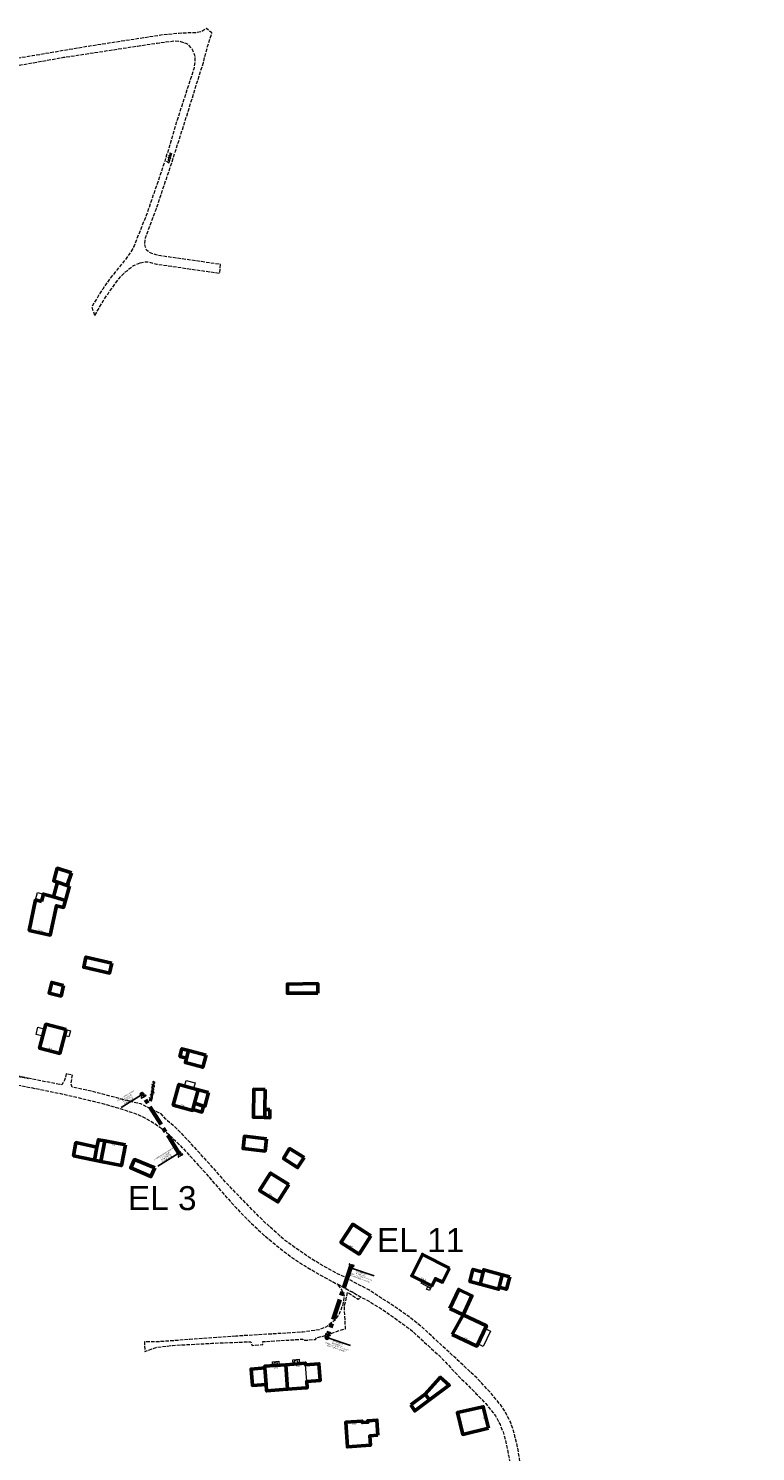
# Model space of a CAD drawing. Header units: metres. Extents: x 6535164 to 6537212, y 5563307 to 5565590.
# Tile 6 of 24: x 6536372 to 6536675, y 5563845 to 5564439. Entities that reach past the tile are written whole.
import ezdxf
from ezdxf.enums import TextEntityAlignment as Align

# ---------------------------------------------------------------- set-up
doc = ezdxf.new("R2010")
doc.units = ezdxf.units.M
doc.linetypes.add('1.5_0.5', pattern=[2, 1.5, -0.5])
doc.linetypes.add('CENTER', pattern=[2, 1.25, -0.25, 0.25, -0.25])
for name, color, linetype in [('994-Nazwa ulicy', 7, 'Continuous'), ('C-DROGI-SYTUACJA', 7, 'Continuous'), ('C-DROGI-SYTUACJA-ETYKIETY', 10, 'Continuous'), ('jezdnia (powierzchnia)', 7, 'Continuous')]:
    doc.layers.add(name, color=color, linetype=linetype)
doc.layers.add('EGB', color=7, linetype='Continuous', lineweight=20, true_color=0x000000)
doc.layers.add('EGB_O', color=7, linetype='Continuous', lineweight=20, true_color=0x000000)
doc.styles.add('EGiB', font='txt', dxfattribs={"width": 0.9})
doc.styles.get("Standard").update_dxf_attribs({"font": 'simplex.shx'})

# ---------------------------------------------------------------- blocks, each defined once
blk = doc.blocks.new('AeccTickCircle')
blk.add_circle((0, 0), 1)
blk = doc.blocks.new('kilometraz')
at = {"linetype": 'ByBlock', "lineweight": -2}
blk.add_hatch(color=0, dxfattribs=at).paths.add_polyline_path([(0, -0.5, 0.414214), (0.5, 0, 0.414214), (0, 0.5)])
at = {"color": 0, "linetype": 'ByBlock', "lineweight": -2}
blk.add_line((0, 0.5), (0, -0.5), dxfattribs=at)
blk.add_circle((0, 0), 0.5, dxfattribs=at)
blk = doc.blocks.new('AeccTickLine')
blk.add_line((0, -0.5), (0, 0.5))
blk = doc.blocks.new('EGAD')
at = {"layer": 'EGB_O', "color": 0, "style": 'EGiB', "width": 0.9}
blk.add_attdef('NRA', text='', height=2, dxfattribs=at).set_placement((0, 0), align=Align.MIDDLE_CENTER)
blk = doc.blocks.new('*U87')
at = {"layer": 'C-DROGI-SYTUACJA', "color": 10, "linetype": 'CENTER', "lineweight": 60, "ltscale": 7}
blk.add_line((6536506.12, 5563921.66), (6536496.24, 5563892.55), dxfattribs=at)
at = {"layer": 'C-DROGI-SYTUACJA', "color": 1, "linetype": 'Continuous', "lineweight": -3}
for p, q in [((6536506.03, 5563921.57), (6536506.21, 5563921.75)), ((6536506.03, 5563921.75), (6536506.21, 5563921.57)), ((6536506.03, 5563921.57), (6536506.21, 5563921.75)), ((6536506.03, 5563921.75), (6536506.21, 5563921.57)), ((6536496.15, 5563892.46), (6536496.33, 5563892.64)), ((6536496.15, 5563892.64), (6536496.33, 5563892.46))]:
    blk.add_line(p, q, dxfattribs=at)
for centre in [(6536506.12, 5563921.66), (6536506.12, 5563921.66), (6536496.24, 5563892.55)]:
    blk.add_circle(centre, 0.0625, dxfattribs=at)
blk = doc.blocks.new('*U86')
at = {"layer": 'C-DROGI-SYTUACJA-ETYKIETY', "color": 10, "linetype": 'Continuous', "lineweight": -3}
for p, q in [((6536506.42, 5563921.56), (6536515.89, 5563918.35)), ((6536496.54, 5563892.45), (6536506.01, 5563889.24))]:
    blk.add_line(p, q, dxfattribs=at)
at = {"layer": 'C-DROGI-SYTUACJA-ETYKIETY', "color": 10, "linetype": 'Continuous', "lineweight": -3, "ltscale": 5, "xscale": 0.75, "yscale": 0.75, "zscale": 0.75, "rotation": 251.2526711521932}
for p in [(6536506.12, 5563921.66), (6536496.24, 5563892.55)]:
    blk.add_blockref('AeccTickCircle', p, dxfattribs=at)
at = {"layer": 'C-DROGI-SYTUACJA-ETYKIETY', "color": 7, "linetype": 'Continuous', "lineweight": -3, "char_height": 0.5, "attachment_point": 8, "rotation": 161.25265}
for s, insert in [('{\\fArial|b0|i0|c0|p2;POCZĄTEK OPRACOWANIA \\PLinia trasowania EL 11: 0+000.00\\P\\fArial|b0|i0|c0|p34;Y=5563921.66\\PX=6536506.12}', (6536510.76, 5563919.76)), ('{\\fArial|b0|i0|c0|p2;KONIEC OPRACOWANIA \\PLinia trasowania EL 11: 0+030.74\\P\\fArial|b0|i0|c0|p34;Y=5563892.55\\PX=6536496.24}', (6536500.88, 5563890.65))]:
    blk.add_mtext(s, dxfattribs=dict(at, insert=insert))
blk = doc.blocks.new('*U89')
at = {"layer": 'C-DROGI-SYTUACJA-ETYKIETY', "color": 10, "linetype": 'Continuous', "lineweight": 30, "char_height": 0.5, "attachment_point": 8, "rotation": 341.25267, "bg_fill": 3, "box_fill_scale": 1.3125, "bg_fill_color": 256, "bg_fill_true_color": 13158600, "bg_fill_transparency": 0}
for s, insert, width in [('0+000', (6536506.41, 5563922.52), 1.9184), ('0+031', (6536496.53, 5563893.41), 1.8226)]:
    blk.add_mtext(s, dxfattribs=dict(at, insert=insert, width=width))
at = {"layer": 'C-DROGI-SYTUACJA-ETYKIETY', "color": 10, "linetype": 'Continuous', "lineweight": 15, "ltscale": 5, "xscale": 0.4999999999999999, "yscale": 0.4999999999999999, "zscale": 0.4999999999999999, "rotation": 251.2526711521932}
for p in [(6536506.12, 5563921.66), (6536496.24, 5563892.55)]:
    blk.add_blockref('kilometraz', p, dxfattribs=at)
blk = doc.blocks.new('*U88')
at = {"layer": 'C-DROGI-SYTUACJA-ETYKIETY', "color": 10, "linetype": 'Continuous', "lineweight": 60, "ltscale": 5, "xscale": 0.375, "yscale": 0.375, "zscale": 0.375, "rotation": 251.2526711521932}
blk.add_blockref('AeccTickLine', (6536499.69, 5563902.72), dxfattribs=at)

msp = doc.modelspace()

# ---------------------------------------------------------------- linework, layer by layer
at = {"layer": 'C-DROGI-SYTUACJA', "color": 1, "linetype": 'Continuous', "lineweight": -3}
for p, q in [((6536418.906, 5563994.022), (6536419.083, 5563994.198)), ((6536418.906, 5563994.198), (6536419.083, 5563994.022)), ((6536434.302, 5563969.492), (6536434.478, 5563969.668)), ((6536434.302, 5563969.668), (6536434.478, 5563969.492)), ((6536434.302, 5563969.492), (6536434.478, 5563969.668)), ((6536434.302, 5563969.668), (6536434.478, 5563969.492))]:
    msp.add_line(p, q, dxfattribs=at)
at = {"layer": 'C-DROGI-SYTUACJA', "color": 10, "linetype": 'CENTER', "lineweight": 60, "ltscale": 7}
msp.add_line((6536434.39, 5563969.58), (6536418.994, 5563994.11), dxfattribs=at)
at = {"layer": 'C-DROGI-SYTUACJA', "color": 1, "linetype": 'Continuous', "lineweight": -3}
for centre in [(6536418.994, 5563994.11), (6536434.39, 5563969.58), (6536434.39, 5563969.58)]:
    msp.add_circle(centre, 0.0625, dxfattribs=at)
at = {"layer": 'C-DROGI-SYTUACJA-ETYKIETY', "color": 10, "linetype": 'Continuous', "lineweight": -3}
for p, q in [((6536418.729, 5563993.944), (6536410.26, 5563988.628)), ((6536434.125, 5563969.414), (6536425.655, 5563964.098))]:
    msp.add_line(p, q, dxfattribs=at)
at = {"layer": 'EGB', "color": 18, "lineweight": 50, "true_color": 0x000000}
for points in [[(6536389.51, 5564086.53), (6536383.57, 5564088.48), (6536382.1, 5564083.16), (6536383.73, 5564082.63), (6536387.8, 5564081.3)], [(6536388.68, 5564081.01), (6536387.8, 5564081.3), (6536383.73, 5564082.63), (6536382, 5564076.5), (6536387.05, 5564075.06)], [(6536377.02, 5564074.57), (6536374.56, 5564075.21), (6536371.9, 5564062.5), (6536380.64, 5564060.53), (6536383.23, 5564072.78), (6536386.25, 5564072.14), (6536387.05, 5564075.06), (6536382, 5564076.5), (6536377.83, 5564077.69)], [(6536406.37, 5564048.9), (6536395.57, 5564051.35), (6536394.63, 5564047.13), (6536405.44, 5564044.67)], [(6536386.18, 5564039.58), (6536381.33, 5564040.78), (6536380.19, 5564036.36), (6536385.18, 5564035.11)], [(6536492.38, 5564036.37), (6536492.36, 5564040.29), (6536479.72, 5564040.12), (6536479.68, 5564036.29)], [(6536387.34, 5564021.08), (6536378.86, 5564023.33), (6536376.21, 5564013.29), (6536384.65, 5564011.15)], [(6536438.44, 5564012.36), (6536435.68, 5564013.08), (6536434.85, 5564009.9), (6536437.61, 5564009.17)], [(6536445.82, 5564010.43), (6536438.44, 5564012.36), (6536437.61, 5564009.17), (6536437.13, 5564007.32), (6536444.37, 5564005.39)], [(6536442.5, 5563996), (6536434.37, 5563998.22), (6536432, 5563989.6), (6536440.08, 5563987.38), (6536440.22, 5563987.82), (6536440.92, 5563990.34)], [(6536446.73, 5563994.85), (6536442.5, 5563996), (6536440.92, 5563990.34), (6536444.7, 5563989.17), (6536445.17, 5563989.03)], [(6536470.36, 5563996.16), (6536465.68, 5563996.23), (6536465.53, 5563984.52), (6536470.23, 5563984.37), (6536470.27, 5563987.73)], [(6536444.7, 5563989.17), (6536440.92, 5563990.34), (6536440.22, 5563987.82), (6536444.03, 5563986.71)], [(6536472.39, 5563987.71), (6536470.27, 5563987.73), (6536470.23, 5563984.37), (6536472.39, 5563984.3)], [(6536470.93, 5563975.52), (6536461.75, 5563976.56), (6536461.21, 5563971.44), (6536470.39, 5563970.4)], [(6536400.18, 5563972.08), (6536391.4, 5563973.96), (6536390.39, 5563968.44), (6536399.1, 5563966.67)], [(6536403.41, 5563974.66), (6536400.8, 5563975.15), (6536400.18, 5563972.08), (6536399.1, 5563966.67), (6536401.83, 5563966.12)], [(6536412.15, 5563973.03), (6536403.41, 5563974.66), (6536401.83, 5563966.12), (6536410.42, 5563964.37)], [(6536486.67, 5563967.73), (6536480.61, 5563971.47), (6536478.08, 5563967.28), (6536483.94, 5563963.52)], [(6536424.32, 5563963.35), (6536415.84, 5563966.83), (6536414.3, 5563963.37), (6536422.68, 5563959.74)], [(6536480.29, 5563956.39), (6536472.69, 5563961.21), (6536468.12, 5563954), (6536475.72, 5563949.19)], [(6536514.55, 5563934.96), (6536506.96, 5563939.87), (6536502.06, 5563932.28), (6536509.66, 5563927.38)], [(6536547.43, 5563921.59), (6536536.05, 5563927.26), (6536531.62, 5563918.37), (6536539.99, 5563914.17), (6536541.48, 5563917.13), (6536544.48, 5563915.7)], [(6536561.45, 5563919.91), (6536557.18, 5563921.02), (6536555.91, 5563915.93), (6536560.15, 5563914.82)], [(6536569.42, 5563918.78), (6536561.69, 5563920.84), (6536561.45, 5563919.91), (6536560.15, 5563914.82), (6536567.91, 5563912.76), (6536568.1, 5563913.53)], [(6536572.55, 5563917.94), (6536569.42, 5563918.78), (6536568.1, 5563913.53), (6536571.17, 5563912.7)], [(6536547.51, 5563904.66), (6536553.04, 5563902.05), (6536556.77, 5563910.05), (6536551.23, 5563912.64)], [(6536548.55, 5563893.89), (6536558.83, 5563889.04), (6536562.79, 5563897.46), (6536553.04, 5563902.05)], [(6536479.79, 5563870.96), (6536478.98, 5563881.25), (6536470.15, 5563880.58), (6536470.21, 5563879.88), (6536470.78, 5563872.99), (6536471, 5563870.28)], [(6536478.98, 5563881.25), (6536479.79, 5563870.96), (6536487.58, 5563871.57), (6536487.98, 5563871.6), (6536487.78, 5563874.27), (6536493.39, 5563874.7), (6536492.86, 5563881.6), (6536487.26, 5563881.23), (6536487.21, 5563881.89)], [(6536470.78, 5563872.99), (6536470.21, 5563879.88), (6536464.52, 5563879.44), (6536465.08, 5563872.56)], [(6536537.2, 5563868.88), (6536539.07, 5563866.57), (6536547.27, 5563872.68), (6536543.54, 5563876.01), (6536543.18, 5563875.6)], [(6536531.19, 5563864.55), (6536532.85, 5563861.94), (6536539.07, 5563866.57), (6536537.2, 5563868.88)], [(6536563.64, 5563854.76), (6536561.52, 5563863.65), (6536550.69, 5563861.22), (6536552.9, 5563852.13)], [(6536517.52, 5563851.8), (6536517.07, 5563858.14), (6536513.28, 5563857.87), (6536513.32, 5563857.22), (6536510.98, 5563857.05), (6536510.92, 5563857.71), (6536504.05, 5563857.21), (6536504.77, 5563846.94), (6536514.4, 5563847.62), (6536514.12, 5563851.51)]]:
    msp.add_lwpolyline(points, close=True, dxfattribs=at)
at = {"layer": 'EGB', "color": 18, "lineweight": 18, "true_color": 0x000000}
for points in [[(6536374.56, 5564075.21), (6536375.37, 5564078.33), (6536377.83, 5564077.69), (6536377.02, 5564074.57)], [(6536374.75, 5564019.1), (6536375.54, 5564022.09), (6536378.34, 5564021.35), (6536377.55, 5564018.36)], [(6536389.15, 5564020.59), (6536388.48, 5564018.11), (6536386.67, 5564018.6), (6536387.34, 5564021.08)], [(6536441.13, 5563998.83), (6536440.51, 5563996.54), (6536436.78, 5563997.56), (6536437.4, 5563999.85)], [(6536535.53, 5563915.2), (6536536.01, 5563916.17), (6536539.99, 5563914.17), (6536539.51, 5563913.2)], [(6536537.76, 5563912.78), (6536538.28, 5563913.82), (6536539.51, 5563913.2), (6536538.99, 5563912.16)], [(6536562.26, 5563896.34), (6536564.57, 5563895.26), (6536561.47, 5563888.85), (6536559.24, 5563889.91)], [(6536473.52, 5563880.83), (6536473.42, 5563882.45), (6536476.14, 5563882.66), (6536476.25, 5563881.04), (6536475.64, 5563881), (6536475.59, 5563882.01), (6536474.06, 5563881.89), (6536474.13, 5563880.87)], [(6536482.06, 5563881.49), (6536481.91, 5563883.27), (6536484.6, 5563883.48), (6536484.75, 5563881.7), (6536484.14, 5563881.65), (6536484.05, 5563882.83), (6536482.54, 5563882.7), (6536482.65, 5563881.54)], [(6536487.26, 5563881.23), (6536492.86, 5563881.6), (6536493.39, 5563874.7), (6536487.78, 5563874.27)]]:
    msp.add_lwpolyline(points, close=True, dxfattribs=at)
at = {"layer": 'jezdnia (powierzchnia)', "color": 7, "linetype": '1.5_0.5', "lineweight": 18, "flags": 128}
for points in [[(6536418.16, 5564341.14), (6536420.14, 5564341.55), (6536421.6, 5564341.56), (6536423.52, 5564341.05), (6536424.98, 5564340.65), (6536451.43, 5564336.81), (6536451.75, 5564340.5), (6536426.88, 5564344.05), (6536424.95, 5564344.46), (6536423.47, 5564344.95), (6536422.16, 5564345.5), (6536421.06, 5564346.37), (6536420.39, 5564347.69), (6536420.11, 5564349.15), (6536420.32, 5564350.62), (6536420.46, 5564351.63), (6536424.86, 5564363.38), (6536431.38, 5564382.84), (6536432.96, 5564387.76), (6536434.32, 5564391.95), (6536438.66, 5564405.63), (6536441.61, 5564415.25), (6536443.55, 5564421.45), (6536444.62, 5564424.74), (6536446.33, 5564431.46), (6536448.18, 5564437.09), (6536445.9, 5564438.98), (6536444.03, 5564437.65), (6536441.57, 5564437.19), (6536438.47, 5564437.11), (6536434.3, 5564436.92), (6536428.15, 5564436.34), (6536396.15, 5564431.44), (6536373.1, 5564427.5), (6536341.33, 5564422.4), (6536312.55, 5564417.47), (6536302.2, 5564415.58), (6536287.25, 5564412.94), (6536263.13, 5564408.86), (6536250.43, 5564406.72), (6536244.03, 5564405.57), (6536241.73, 5564405.06), (6536218.28, 5564400.73), (6536203.99, 5564398.27), (6536191.577, 5564396.2), (6536187.901, 5564396.485), (6536185.97, 5564398.08), (6536180.49, 5564397.908), (6536180.629, 5564390.993), (6536188.41, 5564391.575), (6536192.214, 5564393.205), (6536208.1, 5564396.03), (6536243.66, 5564402.35), (6536247.39, 5564403.01), (6536261.71, 5564405.48), (6536275.62, 5564407.84), (6536312.29, 5564414.64), (6536327.72, 5564417.06), (6536330.59, 5564417.64), (6536351.25, 5564420.81), (6536351.73, 5564420.82), (6536386.34, 5564426.94), (6536417.12, 5564431.64), (6536425.29, 5564432.89), (6536432.46, 5564433.78), (6536435.11, 5564433.6), (6536437.28, 5564432.82), (6536438.33, 5564432.24), (6536439.96, 5564430.27), (6536440.95, 5564427.85), (6536441.1, 5564425.12), (6536440.65, 5564422.16), (6536433.75, 5564401.08), (6536431.29, 5564392.51), (6536428.49, 5564383.65), (6536427.11, 5564379.37), (6536420.76, 5564360.93), (6536415.66, 5564348.22), (6536414.33, 5564345.69), (6536411.24, 5564341.52), (6536405.79, 5564334.84), (6536402.58, 5564330.23), (6536397.95, 5564322.82), (6536399.25, 5564319.03), (6536401.6, 5564323.29), (6536402.23, 5564324.31), (6536402.78, 5564325.21), (6536404.8, 5564328.28), (6536408.87, 5564333.96), (6536411.65, 5564337.05), (6536412.72, 5564337.8), (6536413.77, 5564338.83), (6536415.38, 5564339.99)], [(6536458.18, 5563893.15), (6536438.91, 5563891.74), (6536426.21, 5563890.82), (6536419.96, 5563890.76), (6536420.2, 5563886.74), (6536424.92, 5563888.48), (6536431.67, 5563889.28), (6536448.17, 5563890.19), (6536464.5, 5563890.83), (6536464.94, 5563889.26), (6536469.41, 5563889.6), (6536469.4, 5563890.86), (6536481.92, 5563891.63), (6536483.92, 5563891.78), (6536486.18, 5563891.9), (6536486.54, 5563891.42), (6536491.4, 5563891.78), (6536491.81, 5563892.49), (6536495.49, 5563893.36), (6536500.21, 5563895.13), (6536503.97, 5563896.25), (6536503.502, 5563905.52), (6536504.832, 5563911.41), (6536509.259, 5563908.608), (6536510.49, 5563909.39), (6536506.919, 5563911.443), (6536500.56, 5563914.84), (6536502.49, 5563912.4), (6536503.41, 5563909.93), (6536502.86, 5563906.38), (6536501.5, 5563902.72), (6536499.32, 5563899.62), (6536495.97, 5563897.07), (6536492.91, 5563895.77), (6536486.16, 5563894.82)]]:
    msp.add_lwpolyline(points, close=True, dxfattribs=at)

# ---------------------------------------------------------------- block references
at = {"layer": 'C-DROGI-SYTUACJA', "color": 3, "linetype": 'Continuous', "lineweight": 50}
msp.add_blockref('*U87', (0, 0), dxfattribs=at)
at = {"layer": 'C-DROGI-SYTUACJA-ETYKIETY', "color": 10, "linetype": 'Continuous', "lineweight": -3, "ltscale": 5, "xscale": 0.75, "yscale": 0.75, "zscale": 0.75, "rotation": 122.1137538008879}
for p in [(6536418.994, 5563994.11), (6536434.39, 5563969.58)]:
    msp.add_blockref('AeccTickCircle', p, dxfattribs=at)
at = {"layer": 'C-DROGI-SYTUACJA-ETYKIETY', "color": 10, "linetype": 'Continuous', "lineweight": 60, "ltscale": 5, "xscale": 0.375, "yscale": 0.375, "zscale": 0.375, "rotation": 122.1137538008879}
msp.add_blockref('AeccTickLine', (6536423.758, 5563986.52), dxfattribs=at)
at = {"layer": 'C-DROGI-SYTUACJA-ETYKIETY', "color": 10, "linetype": 'Continuous', "lineweight": 30}
msp.add_blockref('*U86', (0, 0), dxfattribs=at)
at = {"layer": 'EGB', "color": 18, "true_color": 0x000000}
ref = msp.add_blockref('EGAD', (6536376.6, 5564061.7), dxfattribs=dict(at, xscale=0.5, yscale=0.5, zscale=0.5))
ref.add_attrib('NRA', '32a', dxfattribs={"layer": 'EGB_O', "color": 0, "height": 1, "rotation": 347.298368, "style": 'EGiB', "width": 0.9}).set_placement((6536376.6, 5564061.7), align=Align.CENTER)
ref = msp.add_blockref('EGAD', (6536380.51, 5564012.46), dxfattribs=dict(at, xscale=0.5, yscale=0.5, zscale=0.5))
ref.add_attrib('NRA', '32', dxfattribs={"layer": 'EGB_O', "color": 0, "height": 1, "rotation": 345.773458, "style": 'EGiB', "width": 0.9}).set_placement((6536380.51, 5564012.46), align=Align.CENTER)
ref = msp.add_blockref('EGAD', (6536435.8, 5563988.82), dxfattribs=dict(at, xscale=0.5, yscale=0.5, zscale=0.5))
ref.add_attrib('NRA', '24', dxfattribs={"layer": 'EGB_O', "color": 0, "height": 1, "rotation": 343.912187, "style": 'EGiB', "width": 0.9}).set_placement((6536435.8, 5563988.82), align=Align.CENTER)
ref = msp.add_blockref('EGAD', (6536407.32, 5563973.67), dxfattribs=dict(at, xscale=0.5, yscale=0.5, zscale=0.5))
ref.add_attrib('NRA', '11', dxfattribs={"layer": 'EGB_O', "color": 0, "height": 1, "rotation": 168.695964, "style": 'EGiB', "width": 0.9}).set_placement((6536407.32, 5563973.67), align=Align.CENTER)
ref = msp.add_blockref('EGAD', (6536472.23, 5563951.69), dxfattribs=dict(at, xscale=0.5, yscale=0.5, zscale=0.5))
ref.add_attrib('NRA', '22', dxfattribs={"layer": 'EGB_O', "color": 0, "height": 1, "rotation": 327.668833, "style": 'EGiB', "width": 0.9}).set_placement((6536472.23, 5563951.69), align=Align.CENTER)
ref = msp.add_blockref('EGAD', (6536505.84, 5563930.14), dxfattribs=dict(at, xscale=0.5, yscale=0.5, zscale=0.5))
ref.add_attrib('NRA', '20', dxfattribs={"layer": 'EGB_O', "color": 0, "height": 1, "rotation": 326.419785, "style": 'EGiB', "width": 0.9}).set_placement((6536505.84, 5563930.14), align=Align.CENTER)
ref = msp.add_blockref('EGAD', (6536536.25, 5563916.26), dxfattribs=dict(at, xscale=0.5, yscale=0.5, zscale=0.5))
ref.add_attrib('NRA', '18A', dxfattribs={"layer": 'EGB_O', "color": 0, "height": 1, "rotation": 334.188251, "style": 'EGiB', "width": 0.9}).set_placement((6536536.25, 5563916.26), align=Align.CENTER)
ref = msp.add_blockref('EGAD', (6536553.86, 5563891.66), dxfattribs=dict(at, xscale=0.5, yscale=0.5, zscale=0.5))
ref.add_attrib('NRA', '18', dxfattribs={"layer": 'EGB_O', "color": 0, "height": 1, "rotation": 334.744862, "style": 'EGiB', "width": 0.9}).set_placement((6536553.86, 5563891.66), align=Align.CENTER)
ref = msp.add_blockref('EGAD', (6536474.81, 5563880.68), dxfattribs=dict(at, xscale=0.5, yscale=0.5, zscale=0.5))
ref.add_attrib('NRA', '9C', dxfattribs={"layer": 'EGB_O', "color": 0, "height": 1, "rotation": 184.342599, "style": 'EGiB', "width": 0.9}).set_placement((6536474.81, 5563880.68), align=Align.CENTER)
ref = msp.add_blockref('EGAD', (6536483.92, 5563881.38), dxfattribs=dict(at, xscale=0.5, yscale=0.5, zscale=0.5))
ref.add_attrib('NRA', '9B', dxfattribs={"layer": 'EGB_O', "color": 0, "height": 1, "rotation": 184.451461, "style": 'EGiB', "width": 0.9}).set_placement((6536483.92, 5563881.38), align=Align.CENTER)
ref = msp.add_blockref('EGAD', (6536507.34, 5563857.2), dxfattribs=dict(at, xscale=0.5, yscale=0.5, zscale=0.5))
ref.add_attrib('NRA', '9A', dxfattribs={"layer": 'EGB_O', "color": 0, "height": 1, "rotation": 184.164982, "style": 'EGiB', "width": 0.9}).set_placement((6536507.34, 5563857.2), align=Align.CENTER)
ref = msp.add_blockref('EGAD', (6536562.33, 5563859.15), dxfattribs=dict(at, xscale=0.5, yscale=0.5, zscale=0.5))
ref.add_attrib('NRA', '7', dxfattribs={"layer": 'EGB_O', "color": 0, "height": 1, "rotation": 102.616741, "style": 'EGiB', "width": 0.9}).set_placement((6536562.33, 5563859.15), align=Align.CENTER)

# ---------------------------------------------------------------- texts
at = {"char_height": 10, "attachment_point": 1}
for s, width, insert in [('{\\fArial|b0|i0|c238|p34;\\C6;EL\\fArial|b0|i0|c0|p34; \\fArial|b0|i0|c238|p34;3}', 28.58514, (6536413.048, 5563955.756)), ('{\\fArial|b0|i0|c238|p34;\\C6;EL\\fArial|b0|i0|c0|p34; \\fArial|b0|i0|c238|p34;11}', 35.44176, (6536517.07, 5563938.234))]:
    msp.add_mtext_dynamic_manual_height_columns(s, width=width, gutter_width=1, heights=[0], dxfattribs=dict(at, insert=insert))
at = {"layer": '994-Nazwa ulicy', "color": 7, "linetype": 'Continuous', "lineweight": 25, "oblique": 15, "width": 0.9}
msp.add_text('Leśna', height=1.25, rotation=73.619, dxfattribs=at).set_placement((6536430.238, 5564382.671))
at = {"layer": 'C-DROGI-SYTUACJA-ETYKIETY', "color": 7, "linetype": 'Continuous', "lineweight": -3, "char_height": 0.5, "attachment_point": 8, "rotation": 32.113735}
for s, insert in [('{\\fArial|b0|i0|c0|p2;KONIEC OPRACOWANIA \\PEL 3: 0+028.96\\P\\fArial|b0|i0|c0|p34;Y=5563994.11\\PX=6536418.99}', (6536413.676, 5563991.134)), ('{\\fArial|b0|i0|c0|p2;POCZĄTEK OPRACOWANIA \\PEL 3: 0+000.00\\P\\fArial|b0|i0|c0|p34;Y=5563969.58\\PX=6536434.39}', (6536429.531, 5563966.892))]:
    msp.add_mtext(s, dxfattribs=dict(at, insert=insert))

# ---------------------------------------------------------------- next in the draw order: texts
at = {"layer": 'C-DROGI-SYTUACJA-ETYKIETY', "color": 10, "linetype": 'Continuous', "lineweight": 30, "char_height": 0.5, "attachment_point": 2, "rotation": 32.113754, "bg_fill": 3, "box_fill_scale": 1.3125, "bg_fill_color": 256, "bg_fill_true_color": 13158600, "bg_fill_transparency": 0}
for s, insert, width in [('0+029', (6536419.476, 5563993.342), 1.92114), ('0+000', (6536434.872, 5563968.812), 1.91838)]:
    msp.add_mtext(s, dxfattribs=dict(at, insert=insert, width=width))

# ---------------------------------------------------------------- next in the draw order: linework, layer by layer
at = {"layer": 'jezdnia (powierzchnia)', "color": 7, "linetype": '1.5_0.5', "lineweight": 18, "flags": 128}
msp.add_lwpolyline([(6536629.55, 5563385.01), (6536629.709, 5563387.636), (6536629.727, 5563391.113), (6536629.688, 5563394.19), (6536628.78, 5563403.37), (6536627.82, 5563412.99), (6536626.243, 5563423.398), (6536624.79, 5563431.57), (6536623.17, 5563437.81), (6536620.53, 5563448.92), (6536618.74, 5563456.36), (6536617.759, 5563461.864), (6536617.154, 5563466.173), (6536616.8, 5563472.65), (6536616.904, 5563477.887), (6536616.87, 5563483.04), (6536617.184, 5563495.579), (6536618.07, 5563509.19), (6536618.433, 5563514.287), (6536619.14, 5563526.38), (6536619.356, 5563531.902), (6536620.391, 5563545.475), (6536620.515, 5563556.679), (6536622.04, 5563579.65), (6536622.07, 5563589.069), (6536624.61, 5563592.78), (6536625.1, 5563593.16), (6536629.17, 5563599.18), (6536634.06, 5563605.72), (6536650.12, 5563622.72), (6536661.86, 5563634.63), (6536668.39, 5563640.48), (6536673.06, 5563644.22), (6536675.2, 5563645.71), (6536672.74, 5563647.9), (6536672.08, 5563647.75), (6536668.39, 5563644.56), (6536662.66, 5563639.72), (6536656.58, 5563633.89), (6536645.84, 5563622.82), (6536632.5, 5563608.69), (6536623.9, 5563600.18), (6536622.71, 5563599.78), (6536622.072, 5563599.596), (6536621.38, 5563599.94), (6536619.89, 5563600.77), (6536619.038, 5563601.757), (6536616.391, 5563611.063), (6536612.128, 5563621.489), (6536606.47, 5563634.3), (6536602.6, 5563642.87), (6536600.989, 5563645.966), (6536599.32, 5563649.93), (6536597.523, 5563654.28), (6536595.629, 5563658.877), (6536594.38, 5563663.7), (6536593.534, 5563666.455), (6536592.702, 5563669.939), (6536591.894, 5563673.214), (6536590.8, 5563679.33), (6536590.203, 5563683.463), (6536589.693, 5563686.928), (6536589.25, 5563693.81), (6536588.981, 5563699.381), (6536588.06, 5563710.56), (6536586.934, 5563727.329), (6536586.443, 5563733.146), (6536586.01, 5563737.884), (6536584.102, 5563762.462), (6536584.06, 5563766.1), (6536583.59, 5563772.35), (6536582.96, 5563781.15), (6536581.46, 5563802.48), (6536580.3, 5563812.858), (6536578.979, 5563826.275), (6536577.725, 5563834.908), (6536577.004, 5563839.18), (6536576.662, 5563842.092), (6536575.511, 5563848.296), (6536573.914, 5563854.389), (6536572.974, 5563857.06), (6536572.35, 5563858.32), (6536570.935, 5563861.042), (6536568.635, 5563864.563), (6536564.92, 5563869.067), (6536559.088, 5563875.479), (6536546.337, 5563887.255), (6536536.71, 5563896.25), (6536530.57, 5563901.17), (6536527.406, 5563903.428), (6536522.557, 5563906.731), (6536513.72, 5563912.43), (6536509.07, 5563914.837), (6536504.137, 5563917.635), (6536500.846, 5563919.088), (6536494.87, 5563922.316), (6536489.01, 5563925.853), (6536483.652, 5563929.574), (6536478.402, 5563933.32), (6536473.393, 5563937.882), (6536470.591, 5563940.37), (6536465.899, 5563945.003), (6536458.27, 5563952.888), (6536454.38, 5563956.875), (6536447.877, 5563964.263), (6536447.877, 5563964.263), (6536440.82, 5563972.033), (6536436.184, 5563977.032), (6536433.022, 5563980.223), (6536428.967, 5563983.704), (6536426.97, 5563985.95), (6536418.48, 5563990.11), (6536416.339, 5563990.544), (6536398.9, 5563995.11), (6536389.829, 5563997.114), (6536389.332, 5563998.606), (6536389.99, 5564002.18), (6536387.33, 5564002.66), (6536386.647, 5564000.043), (6536385.5, 5563998.07), (6536347.345, 5564005.351), (6536371.509, 5564000.754), (6536364.412, 5564002.282), (6536346.08, 5564005.64), (6536344.39, 5564001.84), (6536344.48, 5564001.27), (6536349.4, 5564000.77), (6536349.51, 5564001.04), (6536354.774, 5564000.2), (6536359.826, 5563999.339), (6536368.859, 5563997.656), (6536386.708, 5563994.069), (6536400.768, 5563990.666), (6536404.579, 5563989.677), (6536405.522, 5563989.381), (6536408.95, 5563988.46), (6536416.184, 5563986.1), (6536419.31, 5563984.711), (6536423.801, 5563982.222), (6536427.212, 5563979.856), (6536430.145, 5563977.317), (6536434.225, 5563973.488), (6536437.518, 5563970.008), (6536445.328, 5563961.428), (6536453.447, 5563952.025), (6536458.293, 5563946.723), (6536462.625, 5563942.192), (6536469.857, 5563935.35), (6536476.029, 5563930.259), (6536481.458, 5563926.07), (6536486.785, 5563922.591), (6536493.193, 5563918.799), (6536500.56, 5563914.84), (6536506.919, 5563911.443), (6536510.49, 5563909.39), (6536513.038, 5563908.187), (6536520.318, 5563903.692), (6536525.693, 5563899.833), (6536531.15, 5563895.93), (6536543.621, 5563884.473), (6536552.245, 5563875.353), (6536553.58, 5563874.102), (6536558.426, 5563869.282), (6536562.515, 5563865.001), (6536566.561, 5563859.959), (6536568.49, 5563856.21), (6536569.744, 5563853.213), (6536570.235, 5563851.585), (6536570.722, 5563849.691), (6536571.353, 5563846.753), (6536572.037, 5563843.338), (6536572.418, 5563841.454), (6536572.606, 5563839.591), (6536573.138, 5563836.652), (6536573.264, 5563835.015), (6536574.028, 5563828.744), (6536574.433, 5563824.627), (6536574.65, 5563821.78), (6536574.958, 5563818.952), (6536575.538, 5563811.73), (6536575.48, 5563811.36), (6536575.86, 5563807.05), (6536576.06, 5563806.42), (6536577.356, 5563794.419), (6536578.1, 5563785.92), (6536578.81, 5563782.28), (6536579.762, 5563767.576), (6536580.176, 5563758.684), (6536581.64, 5563737.83), (6536581.75, 5563731.93), (6536582.35, 5563724.91), (6536584.536, 5563699.449), (6536585.08, 5563685.94), (6536586.56, 5563678.022), (6536587.15, 5563675.34), (6536588.453, 5563669.142), (6536588.966, 5563667.004), (6536590.876, 5563660.633), (6536590.876, 5563660.633), (6536593.034, 5563654.439), (6536595.321, 5563648.541), (6536597.197, 5563644.109), (6536598.76, 5563640.64), (6536604.18, 5563628.94), (6536608.155, 5563619.788), (6536611, 5563612.58), (6536612.259, 5563609.42), (6536614.483, 5563602.66), (6536615.18, 5563600.57), (6536616.92, 5563592.7), (6536617.291, 5563587.546), (6536617.188, 5563582.023), (6536617.17, 5563576.47), (6536616.43, 5563559.23), (6536616.24, 5563554.93), (6536615.767, 5563545.633), (6536614.18, 5563520.68), (6536613.672, 5563512.7), (6536612.64, 5563486.38), (6536612.426, 5563478.139), (6536611.76, 5563472.11), (6536612.2, 5563466.02), (6536612.8, 5563462.02), (6536613.91, 5563456.1), (6536615.54, 5563449.23), (6536618.85, 5563435.54), (6536621.9, 5563422.89), (6536622.83, 5563419.56), (6536623.886, 5563412.766), (6536624.17, 5563408.5), (6536624.85, 5563399.48), (6536624.99, 5563390), (6536624.72, 5563386.86), (6536623.36, 5563387.04), (6536622.49, 5563384.49)], close=True, dxfattribs=at)

# ---------------------------------------------------------------- next in the draw order: block references
at = {"layer": 'C-DROGI-SYTUACJA-ETYKIETY', "color": 10, "linetype": 'Continuous', "lineweight": 15, "ltscale": 5, "xscale": 0.4999999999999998, "yscale": 0.4999999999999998, "zscale": 0.4999999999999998, "rotation": 122.1137538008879}
for p in [(6536418.994, 5563994.11), (6536434.39, 5563969.58)]:
    msp.add_blockref('kilometraz', p, dxfattribs=at)

# ---------------------------------------------------------------- next in the draw order: texts
at = {"layer": '994-Nazwa ulicy', "color": 7, "linetype": 'Continuous', "lineweight": 25, "oblique": 15, "width": 0.9}
msp.add_text('Wielopolska', height=1.25, rotation=81.227258, dxfattribs=at).set_placement((6536423.1, 5563990.978))

# ---------------------------------------------------------------- next in the draw order: block references
at = {"layer": 'C-DROGI-SYTUACJA-ETYKIETY', "color": 10, "linetype": 'Continuous', "lineweight": 30}
msp.add_blockref('*U89', (0, 0), dxfattribs=at)

# ---------------------------------------------------------------- next in the draw order: block references
msp.add_blockref('*U88', (0, 0), dxfattribs=at)

doc.saveas('drawing.dxf')
